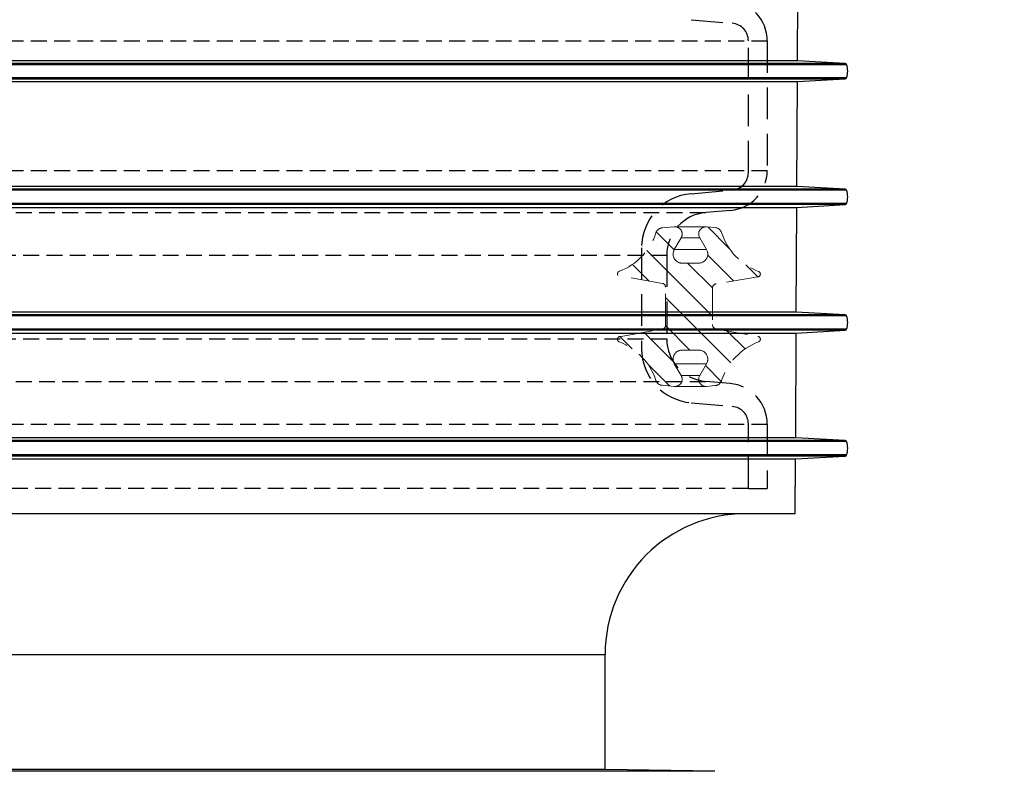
# Model space of a CAD drawing. Header units: millimetres. Extents: x 5659 to 8126, y 727 to 2118.
# Tile 46 of 53: x 7651 to 7674, y 1601 to 1619. Entities that reach past the tile are written whole.
import ezdxf

# ---------------------------------------------------------------- set-up
doc = ezdxf.new("R2010")
doc.units = ezdxf.units.MM
doc.linetypes.add('HIDDEN1', pattern=[1.1, 0.75, -0.35])
doc.layers.add('ASS', color=7, linetype='Continuous')
doc.layers.add('cienka', color=7, linetype='Continuous')

msp = doc.modelspace()

# ---------------------------------------------------------------- hatches: boundary and pattern name
at = {"layer": 'cienka', "linetype": 'HIDDEN1', "lineweight": 0, "true_color": 0x000000}
h = msp.add_hatch(dxfattribs=at)
h.set_pattern_fill('ANSI31', color=18, scale=0.148644, angle=90, style=0)
h.set_pattern_definition([(135, (7671.3106, 1605.48905), (-0.333715, -0.333715), [])])
edge = h.paths.add_edge_path(flags=0)
edge.add_arc((7667.005, 1613.608), 0.214, 270, 390, ccw=False)
edge.add_line((7667.005, 1613.394), (7666.613, 1613.394))
edge.add_arc((7666.613, 1613.608), 0.214, 150, 270, ccw=False)
edge.add_line((7666.427, 1613.715), (7666.589, 1613.996))
edge.add_arc((7666.441, 1614.082), 0.172, 330, 455)
edge.add_line((7666.426, 1614.253), (7666.139, 1614.228))
edge.add_arc((7666.154, 1614.057), 0.172, 95, 161.8607)
edge.add_arc((7664.604, 1614.564), 1.46, 291.0231, 341.8607, ccw=False)
edge.add_arc((7665.152, 1613.138), 0.0687, 111.0231, 212.8918)
edge.add_line((7665.094, 1613.101), (7666.147, 1612.915))
edge.add_arc((7666.131, 1612.827), 0.0892, 360, 440, ccw=False)
edge.add_line((7666.22, 1612.827), (7666.22, 1611.92))
edge.add_arc((7666.131, 1611.92), 0.0892, 280, 360, ccw=False)
edge.add_line((7666.147, 1611.832), (7665.167, 1611.66))
edge.add_arc((7665.152, 1611.593), 0.0687, 437.0376, 608.9757)
edge.add_arc((7664.604, 1610.166), 1.46, 378.1388, 428.9757, ccw=False)
edge.add_arc((7666.154, 1610.674), 0.172, 198.1388, 265)
edge.add_line((7666.139, 1610.503), (7666.426, 1610.478))
edge.add_arc((7666.441, 1610.649), 0.172, 265, 390)
edge.add_line((7666.589, 1610.735), (7666.428, 1611.015))
edge.add_arc((7666.614, 1611.122), 0.215, 90, 210, ccw=False)
edge.add_line((7666.614, 1611.337), (7667.004, 1611.337))
edge.add_arc((7667.004, 1611.122), 0.215, 330, 450, ccw=False)
edge.add_line((7667.189, 1611.015), (7667.028, 1610.735))
edge.add_arc((7667.176, 1610.649), 0.172, 150, 275)
edge.add_line((7667.191, 1610.478), (7667.398, 1610.496))
edge.add_arc((7667.383, 1610.667), 0.172, 275, 342.0068)
edge.add_arc((7668.935, 1610.163), 1.46, 110.7012, 162.0068, ccw=False)
edge.add_arc((7668.395, 1611.593), 0.0687, 290.7012, 440)
edge.add_line((7668.406, 1611.66), (7667.423, 1611.834))
edge.add_arc((7667.442, 1611.945), 0.113, 180, 260, ccw=False)
edge.add_line((7667.329, 1611.945), (7667.329, 1612.802))
edge.add_arc((7667.436, 1612.802), 0.107, 99.1556, 180, ccw=False)
edge.add_line((7667.419, 1612.908), (7668.405, 1613.067))
edge.add_arc((7668.395, 1613.135), 0.0687, 279.1556, 429.2489)
edge.add_arc((7668.936, 1614.564), 1.46, 197.8542, 249.2489, ccw=False)
edge.add_arc((7667.383, 1614.064), 0.172, 377.8542, 445)
edge.add_line((7667.398, 1614.235), (7667.191, 1614.253))
edge.add_arc((7667.176, 1614.082), 0.172, 445, 570)
edge.add_line((7667.028, 1613.996), (7667.19, 1613.715))

# ---------------------------------------------------------------- linework, layer by layer
at = {"color": 18, "linetype": 'Continuous', "true_color": 0x000000}
for p, q in [((7669.346, 1618.182), (7669.359, 1620.666)), ((7669.346, 1618.182), (7640.307, 1618.182)), ((7670.472, 1618.118), (7640.307, 1618.118)), ((7640.307, 1618.094), (7670.504, 1618.094)), ((7670.472, 1618.118), (7669.346, 1618.182)), ((7670.504, 1617.778), (7640.307, 1617.778)), ((7640.307, 1617.755), (7670.472, 1617.755)), ((7640.307, 1617.69), (7669.344, 1617.69)), ((7669.331, 1615.208), (7669.344, 1617.69)), ((7669.344, 1617.69), (7670.472, 1617.755)), ((7669.331, 1615.208), (7640.307, 1615.208)), ((7670.472, 1615.143), (7669.331, 1615.208)), ((7670.472, 1615.143), (7640.307, 1615.143)), ((7670.504, 1615.12), (7640.307, 1615.12)), ((7670.504, 1614.804), (7640.307, 1614.804)), ((7670.472, 1614.78), (7640.307, 1614.78)), ((7669.328, 1614.715), (7670.472, 1614.78)), ((7640.307, 1614.715), (7669.328, 1614.715)), ((7669.315, 1612.234), (7669.328, 1614.715)), ((7669.315, 1612.234), (7640.307, 1612.234)), ((7670.472, 1612.169), (7669.315, 1612.234)), ((7670.472, 1612.169), (7640.307, 1612.169)), ((7670.504, 1612.145), (7640.307, 1612.145)), ((7670.504, 1611.829), (7640.307, 1611.829)), ((7670.472, 1611.805), (7640.307, 1611.805)), ((7640.307, 1611.739), (7669.313, 1611.739)), ((7669.3, 1609.26), (7669.313, 1611.739)), ((7669.313, 1611.739), (7670.472, 1611.805)), ((7669.3, 1609.26), (7640.307, 1609.26)), ((7670.472, 1609.194), (7640.307, 1609.194)), ((7670.504, 1609.17), (7640.307, 1609.17)), ((7670.472, 1609.194), (7669.3, 1609.26)), ((7670.504, 1608.854), (7640.307, 1608.854)), ((7670.472, 1608.83), (7640.307, 1608.83)), ((7640.307, 1608.763), (7669.297, 1608.763)), ((7669.29, 1607.465), (7669.297, 1608.763)), ((7669.297, 1608.763), (7670.472, 1608.83)), ((7669.29, 1607.465), (7640.307, 1607.465)), ((7640.307, 1604.133), (7664.79, 1604.133)), ((7664.79, 1601.414), (7664.79, 1604.133)), ((7664.79, 1601.414), (7640.307, 1601.414)), ((7667.386, 1601.368), (7640.307, 1601.368)), ((7667.386, 1601.368), (7664.79, 1601.414))]:
    msp.add_line(p, q, dxfattribs=at)
for centre, radius, start, end in [((7670.47, 1618.083), 0.0357, 19.3914, 86.75), ((7670.055, 1617.936), 0.476, 340.6086, 19.3914), ((7670.47, 1617.79), 0.0357, 273.25, 340.6086), ((7670.47, 1615.108), 0.0357, 19.3914, 86.75), ((7670.055, 1614.962), 0.476, 340.6086, 19.3914), ((7670.47, 1614.815), 0.0357, 273.25, 340.6086), ((7670.47, 1612.133), 0.0357, 19.3914, 86.75), ((7670.055, 1611.987), 0.476, 340.6086, 19.3914), ((7670.47, 1611.841), 0.0357, 273.25, 340.6086), ((7670.47, 1609.158), 0.0357, 19.3914, 86.75), ((7670.055, 1609.012), 0.476, 340.6086, 19.3914), ((7670.47, 1608.866), 0.0357, 273.25, 340.6086), ((7668.121, 1604.133), 3.332, 90, 180)]:
    msp.add_arc(centre, radius, start, end, dxfattribs=at)
at = {"layer": 'ASS', "color": 18, "linetype": 'Continuous', "true_color": 0x000000}
for points in [[(7667.666, 1612.346, 0, 0.8, 0), (7669.582, 1613.792, 0, 0, 0), (7686.197, 1626.331, 0, 0, 0), (7708.116, 1626.331, 0, 0, 0)], [(7657.769, 1589.459, 0, 0.8, 0), (7659.626, 1590.98, 0, 0, 0), (7677.721, 1608.314, 0, 0, 0), (7731.654, 1608.314, 0, 0, 0)]]:
    msp.add_lwpolyline(points, format="xyseb", dxfattribs=at)
at = {"layer": 'cienka', "color": 18, "linetype": 'HIDDEN1', "true_color": 0x000000}
for p, q in [((7666.825, 1619.156), (7667.801, 1619.07)), ((7668.181, 1615.539), (7668.181, 1618.656)), ((7668.627, 1618.652), (7668.627, 1615.586)), ((7666.825, 1615.038), (7667.801, 1615.124)), ((7667.763, 1614.644), (7667.17, 1614.592)), ((7665.652, 1613.758), (7665.652, 1611.369)), ((7666.247, 1613.584), (7666.247, 1611.603)), ((7667.747, 1610.545), (7667.17, 1610.595)), ((7666.825, 1610.089), (7667.801, 1610.003)), ((7668.181, 1608.06), (7668.181, 1609.588)), ((7668.627, 1609.585), (7668.627, 1608.06)), ((7668.181, 1608.06), (7668.627, 1608.06))]:
    msp.add_line(p, q, dxfattribs=at)
at = {"layer": 'cienka', "color": 18, "linetype": 'HIDDEN1', "ltscale": 0.5, "true_color": 0x000000}
for p, q in [((7668.627, 1618.644), (7640.307, 1618.644)), ((7668.627, 1615.578), (7640.307, 1615.578)), ((7667.17, 1614.584), (7640.307, 1614.584)), ((7666.247, 1613.576), (7640.307, 1613.576)), ((7666.247, 1611.595), (7640.307, 1611.595)), ((7667.17, 1610.587), (7640.307, 1610.587)), ((7668.627, 1609.577), (7640.307, 1609.577)), ((7668.181, 1608.06), (7640.307, 1608.06))]:
    msp.add_line(p, q, dxfattribs=at)
at = {"layer": 'cienka', "color": 18, "linetype": 'HIDDEN1', "lineweight": 15, "true_color": 0x000000}
for p, q in [((7666.139, 1614.228), (7666.426, 1614.253)), ((7666.426, 1614.253), (7667.191, 1614.253)), ((7667.191, 1614.253), (7667.398, 1614.235)), ((7666.589, 1613.996), (7666.427, 1613.715)), ((7666.589, 1613.996), (7667.028, 1613.996)), ((7667.19, 1613.715), (7667.028, 1613.996)), ((7666.427, 1613.715), (7667.19, 1613.715)), ((7666.613, 1613.394), (7667.005, 1613.394)), ((7666.147, 1612.915), (7665.094, 1613.101)), ((7668.405, 1613.067), (7667.419, 1612.908)), ((7666.22, 1611.92), (7666.22, 1612.827)), ((7667.329, 1612.802), (7667.329, 1611.945)), ((7665.167, 1611.66), (7666.147, 1611.832)), ((7667.423, 1611.834), (7668.406, 1611.66)), ((7667.004, 1611.337), (7666.614, 1611.337)), ((7666.428, 1611.015), (7666.589, 1610.735)), ((7666.428, 1611.015), (7667.189, 1611.015)), ((7667.028, 1610.735), (7667.189, 1611.015)), ((7666.589, 1610.735), (7667.028, 1610.735)), ((7666.426, 1610.478), (7666.139, 1610.503)), ((7666.456, 1610.478), (7667.162, 1610.478)), ((7667.398, 1610.496), (7667.191, 1610.478))]:
    msp.add_line(p, q, dxfattribs=at)
at = {"layer": 'cienka', "color": 18, "linetype": 'HIDDEN1', "true_color": 0x000000}
for centre, radius, start, end in [((7667.663, 1618.652), 0.964, 0, 85), ((7667.764, 1618.656), 0.416, 0, 85), ((7667.681, 1615.586), 0.946, 275, 0), ((7667.764, 1615.539), 0.416, 275, 0), ((7666.937, 1613.758), 1.285, 95, 180), ((7667.259, 1613.584), 1.011, 95, 180), ((7667.259, 1611.603), 1.011, 180, 265), ((7666.937, 1611.369), 1.285, 180, 265), ((7667.663, 1609.585), 0.964, 0, 85), ((7667.764, 1609.588), 0.416, 0, 85)]:
    msp.add_arc(centre, radius, start, end, dxfattribs=at)
at = {"layer": 'cienka', "color": 18, "linetype": 'HIDDEN1', "lineweight": 15, "true_color": 0x000000}
for centre, radius, start, end in [((7664.604, 1614.564), 1.46, 291.0231, 341.8607), ((7666.154, 1614.057), 0.172, 95, 161.8607), ((7666.441, 1614.082), 0.172, 330, 95), ((7667.176, 1614.082), 0.172, 85, 210), ((7667.383, 1614.064), 0.172, 17.8542, 85), ((7668.936, 1614.564), 1.46, 197.8542, 249.2489), ((7666.613, 1613.608), 0.214, 150, 270), ((7667.005, 1613.608), 0.214, 270, 30), ((7665.152, 1613.138), 0.0687, 111.0231, 212.8918), ((7668.395, 1613.135), 0.0687, 279.1556, 69.2489), ((7666.131, 1612.827), 0.0892, 0, 80), ((7667.436, 1612.802), 0.107, 99.1556, 180), ((7667.442, 1611.945), 0.113, 180, 260), ((7666.131, 1611.92), 0.0892, 280, 0), ((7665.152, 1611.593), 0.0687, 77.0376, 248.9757), ((7664.604, 1610.166), 1.46, 18.1388, 68.9757), ((7668.935, 1610.163), 1.46, 110.7012, 162.0068), ((7668.395, 1611.593), 0.0687, 290.7012, 80), ((7666.614, 1611.122), 0.215, 90, 210), ((7667.004, 1611.122), 0.215, 330, 90), ((7666.154, 1610.674), 0.172, 198.1388, 265), ((7666.441, 1610.649), 0.172, 265, 30), ((7667.176, 1610.649), 0.172, 150, 275), ((7667.383, 1610.667), 0.172, 275, 342.0068)]:
    msp.add_arc(centre, radius, start, end, dxfattribs=at)

doc.saveas('drawing.dxf')
